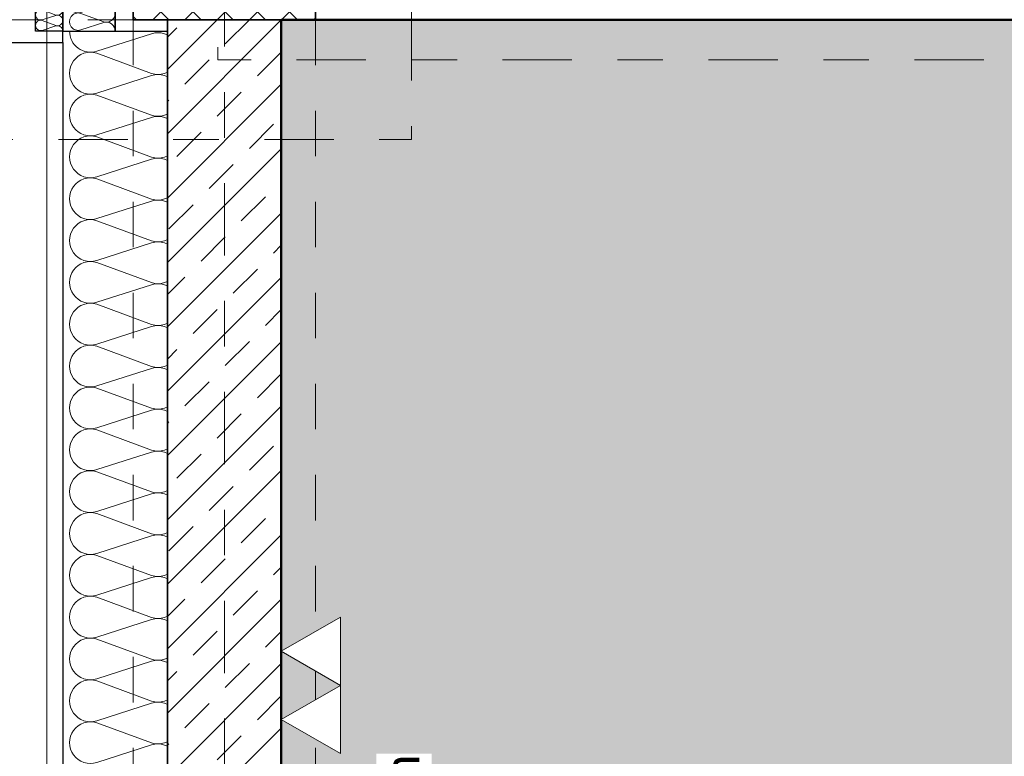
# Model space of a CAD drawing. Header units: metres. Extents: x -180 to 4, y -50 to 6.
# Tile 228 of 256: x -99.87 to -97.71, y -13.52 to -11.9. Entities that reach past the tile are written whole.
import ezdxf

# ---------------------------------------------------------------- set-up
doc = ezdxf.new("R2010")
doc.units = ezdxf.units.M
doc.header["$LTSCALE"] = 0.05
doc.header["$PDMODE"] = 1
doc.header["$PDSIZE"] = -2
for name, pattern in [('ISO-02 Strichlinie', [3.81, 3.048, -0.762]), ('ISO-10 Strichpunktlinie', [4.699, 3.048, -0.762, 0.127, -0.762]), ('Linienart-20', [2.116531, 1.058062, -1.058469]), ('Linienart-53', [5.291531, 3.175, -1.058062, 0.352704, -0.705764])]:
    doc.linetypes.add(name, pattern=pattern)
doc.layers.get('0').update_dxf_attribs({"lineweight": 25})
for name, color, linetype, lineweight, true_color in [('30 -33 Aussenwände- 3 Aussenstützen', 7, 'Continuous', 50, 0x0000dd), ('30 -33 Aussenwände- 7 Fassade_ Elemente', 7, 'Continuous', 9, 0x00aacc), ('30 -34 Innenwände- 1 tragend', 7, 'Continuous', 13, 0xdd0806), ('30 -35 Decken- 1 Konstruktion-Träger- Stahlbeton', 7, 'Continuous', 13, 0x33aa00), ('30 -36 Dächer- 3 Dachbeläge', 7, 'Continuous', 15, 0x9999ff), ('70 -72 Beschriftung- 1 Beschriftung allgemein', 7, 'Continuous', 9, 0xff6633), ('70 -72 Beschriftung- 2 Beschriftung Bauteile', 7, 'Continuous', 9, 0x9999ff), ('70 -72 Beschriftung- 7 Detailverweise Linie', 7, 'Continuous', 9, 0x00dd00), ('70 -75 Raumstempel- 1 Raumstempel', 1, 'Continuous', 50, 0xff0000), ('70 -76 Bemaßung- 2 Allgemein', 7, 'Continuous', 5, 0x6666cc)]:
    doc.layers.add(name, color=color, linetype=linetype, lineweight=lineweight, true_color=true_color)
for name, color, linetype, lineweight in [('60- 61 allgemeine Ausstattung- 4 Terrassen', 7, 'Continuous', 9), ('70 -71 Achsen- 1 Gebäudeachsen', 7, 'Linienart-53', 18), ('Keine', 7, 'Continuous', 9)]:
    doc.layers.add(name, color=color, linetype=linetype, lineweight=lineweight)
doc.styles.add('Arial', font='arial.ttf')
doc.dimstyles.new('k+k 1_50', dxfattribs={"dimtxt": 0.100689, "dimasz": 0.05302, "dimexe": 0.05, "dimexo": 0.15, "dimgap": 0.01, "dimtad": 1, "dimdec": 3, "dimtxsty": 'Arial', "dimblk": 'VW_SLASH', "dimblk1": 'VW_SLASH', "dimblk2": 'VW_SLASH', "dimcen": 0, "dimdle": 0.05, "dimadec": 3, "dimazin": 0, "dimtfac": 0.75, "dimtdec": 3, "dimtix": 1, "dimtmove": 0, "dimatfit": 0, "dimldrblk": 'VW_SLASH-1', "dimfxl": 0.125, "dimfxlon": 1, "dimfrac": 2, "dimtolj": 1, "dimarcsym": 0})

# ---------------------------------------------------------------- blocks, each defined once
blk = doc.blocks.new('Gruppe-1498')
at = {"layer": '30 -33 Aussenwände- 7 Fassade_ Elemente', "color": 7, "lineweight": 9, "transparency": 33554687, "flags": 128}
for points in [[(0.2065, -11.6511, 1.372583), (0.2065, -11.5637), (0.0865, -11.6023, -1.372995), (0.0865, -11.5149), (0.2065, -11.5592, 1.372583), (0.2065, -11.4718), (0.0865, -11.5104, -1.372995), (0.0865, -11.4229), (0.2065, -11.4673, 1.372583), (0.2065, -11.3799), (0.0865, -11.4184, -1.372995), (0.0865, -11.331), (0.2065, -11.3754, 1.372583), (0.2065, -11.2879), (0.0865, -11.3265, -1.372995), (0.0865, -11.2391), (0.2065, -11.2834, 1.372583), (0.2065, -11.196), (0.0865, -11.2346, -1.372995), (0.0865, -11.1472), (0.2065, -11.1915, 1.372583), (0.2065, -11.1041), (0.0865, -11.1427, -1.372995), (0.0865, -11.0552), (0.2065, -11.0996, 1.372583), (0.2065, -11.0122), (0.0865, -11.0507, -1.372995), (0.0865, -10.9633), (0.2065, -11.0077, 1.372583), (0.2065, -10.9202), (0.0865, -10.9588, -1.372995), (0.0865, -10.8714), (0.2065, -10.9157, 1.372583), (0.2065, -10.8283), (0.0865, -10.8669, -1.372995), (0.0865, -10.7794), (0.2065, -10.8238, 1.372583), (0.2065, -10.7364), (0.0865, -10.7749, -1.372995), (0.0865, -10.6875), (0.2065, -10.7319, 1.372583), (0.2065, -10.6445), (0.0865, -10.683, -1.372995), (0.0865, -10.5956), (0.2065, -10.64, 1.372583), (0.2065, -10.5525), (0.0865, -10.5911, -1.372995), (0.0865, -10.5037), (0.2065, -10.548, 1.372583), (0.2065, -10.4606), (0.0865, -10.4992, -1.372995), (0.0865, -10.4117), (0.2065, -10.4561, 1.372583), (0.2065, -10.3687), (0.0865, -10.4072, -1.372995), (0.0865, -10.3198), (0.2065, -10.3642, 1.372583), (0.2065, -10.2768), (0.0865, -10.3153, -1.372995), (0.0865, -10.2279), (0.2065, -10.2723, 1.372583), (0.2065, -10.1848), (0.0865, -10.2234, -1.372995), (0.0865, -10.136), (0.2065, -10.1803, 1.372583), (0.2065, -10.0929), (0.0865, -10.1315, -1.372995), (0.0865, -10.044)], [(0.2665, -11.7, 0.513088), (0.2065, -11.6556), (0.0865, -11.6942, -1.372995), (0.0865, -11.6068), (0.2065, -11.6511, 1.372583), (0.2065, -11.5637), (0.0865, -11.6023, -1.372995), (0.0865, -11.5149), (0.2065, -11.5592, 1.372583), (0.2065, -11.4718)]]:
    blk.add_lwpolyline(points, format="xyb", dxfattribs=at)
blk = doc.blocks.new('Gruppe-1499')
at = {"layer": '30 -33 Aussenwände- 7 Fassade_ Elemente', "color": 7, "transparency": 33554687}
blk.add_blockref('Gruppe-1498', (0, 0), dxfattribs=at)
blk = doc.blocks.new('Dämmung-70')
at = {"layer": '30 -33 Aussenwände- 7 Fassade_ Elemente', "color": 7, "transparency": 33554687}
blk.add_blockref('Gruppe-1499', (0, 0), dxfattribs=at)
at = {"layer": '30 -33 Aussenwände- 7 Fassade_ Elemente', "color": 0, "flags": 1}
for tag in ['prm0_value', 'prm1_value', 'prm2_value', 'prm3_value', 'prm4_value', 'prm5_value', 'prm6_value', 'IFC_UUID', 'instanceID', 'prm0_name', 'prm0_type', 'prm1_name', 'prm1_type', 'prm2_name', 'prm2_type', 'prm3_name', 'prm3_type', 'prm4_name', 'prm4_type', 'prm5_name', 'prm5_type', 'prm6_name', 'prm6_type']:
    blk.add_attdef(tag, (-99.7718, -19.722), '', height=0.00018, dxfattribs=at)
blk = doc.blocks.new('Gruppe-1501')
at = {"layer": '30 -33 Aussenwände- 7 Fassade_ Elemente', "lineweight": 9, "transparency": 33554687, "flags": 128}
for points in [[(0.1015, -4.053, 0.324435), (0.1229, -4.0461, 0.324435), (0.1229, -4.0236, 0.324435), (0.1015, -4.0166), (0.0515, -4.0327, -0.324488), (0.0301, -4.0257, -0.324488), (0.0301, -4.0032, -0.324488), (0.0515, -3.9963), (0.1015, -4.0147, 0.324435), (0.1229, -4.0078, 0.324435), (0.1229, -3.9853, 0.324435), (0.1015, -3.9783), (0.0515, -3.9944, -0.324488), (0.0301, -3.9874, -0.324488), (0.0301, -3.9649, -0.324488), (0.0515, -3.958), (0.1015, -3.9764, 0.324435), (0.1229, -3.9695, 0.324435), (0.1229, -3.947, 0.324435), (0.1015, -3.94), (0.0515, -3.9561, -0.767984), (0.0315, -3.925)], [(0.1258, -3.925, -0.426772), (0.1015, -3.9381), (0.066, -3.925)], [(0.1015, -4.1296, 1.372583), (0.1015, -4.0932), (0.0515, -4.1093, -1.372995), (0.0515, -4.0729), (0.1015, -4.0913, 1.372583), (0.1015, -4.0549), (0.0515, -4.071, -1.372995), (0.0515, -4.0346), (0.1015, -4.053, 1.372583), (0.1015, -4.0166), (0.0515, -4.0327, -1.372995), (0.0515, -3.9963), (0.1015, -4.0147, 1.372583), (0.1015, -3.9783), (0.0515, -3.9944, -1.372995), (0.0515, -3.958)], [(0.1265, -4.15, 0.513088), (0.1015, -4.1315), (0.0515, -4.1476, -1.372995), (0.0515, -4.1112), (0.1015, -4.1296, 1.372583), (0.1015, -4.0932), (0.0515, -4.1093, -1.372995), (0.0515, -4.0729), (0.1015, -4.0913, 1.372583), (0.1015, -4.0549)]]:
    blk.add_lwpolyline(points, format="xyb", dxfattribs=at)
blk = doc.blocks.new('Gruppe-1502')
at = {"layer": '30 -33 Aussenwände- 7 Fassade_ Elemente', "transparency": 33554687}
blk.add_blockref('Gruppe-1501', (0, 0), dxfattribs=at)
blk = doc.blocks.new('Dämmung-71')
at = {"layer": '30 -33 Aussenwände- 7 Fassade_ Elemente', "color": 7, "transparency": 33554687}
blk.add_blockref('Gruppe-1502', (0, 0), dxfattribs=at)
at = {"layer": '30 -33 Aussenwände- 7 Fassade_ Elemente', "color": 0, "flags": 1}
for tag in ['prm0_value', 'prm1_value', 'prm2_value', 'prm3_value', 'prm4_value', 'prm5_value', 'prm6_value', 'IFC_UUID', 'instanceID', 'prm0_name', 'prm0_type', 'prm1_name', 'prm1_type', 'prm2_name', 'prm2_type', 'prm3_name', 'prm3_type', 'prm4_name', 'prm4_type', 'prm5_name', 'prm5_type', 'prm6_name', 'prm6_type']:
    blk.add_attdef(tag, (-99.8042, -11.922), '', height=0.00018, dxfattribs=at)
blk = doc.blocks.new('Gruppe-1504')
at = {"layer": '30 -33 Aussenwände- 7 Fassade_ Elemente', "lineweight": 9, "transparency": 33554687, "flags": 128}
for points in [[(0.0716, -3.9999, 0.324435), (0.0844, -3.9957, 0.324435), (0.0844, -3.9822, 0.324435), (0.0716, -3.978), (0.0416, -3.9877, -0.324488), (0.0288, -3.9835, -0.324488), (0.0288, -3.97, -0.324488), (0.0416, -3.9658), (0.0716, -3.9769, 0.324435), (0.0844, -3.9727, 0.324435), (0.0845, -3.9593, 0.324435), (0.0716, -3.9551), (0.0416, -3.9647, -0.324488), (0.0288, -3.9605, -0.324488), (0.0288, -3.947, -0.324488), (0.0417, -3.9428), (0.0716, -3.9539, 0.324435), (0.0845, -3.9498, 0.324435), (0.0845, -3.9363, 0.324435), (0.0717, -3.9321), (0.0417, -3.9417, -0.688254), (0.0282, -3.925)], [(0.0855, -3.925, -0.374705), (0.0717, -3.9309), (0.0556, -3.925)], [(0.0715, -4.1378, 1.372583), (0.0715, -4.1159), (0.0415, -4.1255, -1.372995), (0.0415, -4.1037), (0.0715, -4.1148, 1.372583), (0.0715, -4.0929), (0.0415, -4.1026, -1.372995), (0.0416, -4.0807), (0.0715, -4.0918, 1.372583), (0.0716, -4.07), (0.0416, -4.0796, -1.372995), (0.0416, -4.0577), (0.0716, -4.0688, 1.372583), (0.0716, -4.047), (0.0416, -4.0566, -1.372995), (0.0416, -4.0347), (0.0716, -4.0459, 1.372583), (0.0716, -4.024), (0.0416, -4.0336, -1.372995), (0.0416, -4.0118), (0.0716, -4.0229, 1.372583), (0.0716, -4.001), (0.0416, -4.0106, -1.372995), (0.0416, -3.9888), (0.0716, -3.9999, 1.372583), (0.0716, -3.978), (0.0416, -3.9877, -1.372995), (0.0416, -3.9658), (0.0716, -3.9769, 1.372583), (0.0716, -3.9551), (0.0416, -3.9647, -1.372995), (0.0417, -3.9428)], [(0.0865, -4.15, 0.513088), (0.0715, -4.1389), (0.0415, -4.1485, -1.372995), (0.0415, -4.1267), (0.0715, -4.1378, 1.372583), (0.0715, -4.1159), (0.0415, -4.1255, -1.372995), (0.0415, -4.1037), (0.0715, -4.1148, 1.372583), (0.0715, -4.0929)]]:
    blk.add_lwpolyline(points, format="xyb", dxfattribs=at)
blk = doc.blocks.new('Gruppe-1505')
at = {"layer": '30 -33 Aussenwände- 7 Fassade_ Elemente', "transparency": 33554687}
blk.add_blockref('Gruppe-1504', (0, 0), dxfattribs=at)
blk = doc.blocks.new('Dämmung-72')
at = {"layer": '30 -33 Aussenwände- 7 Fassade_ Elemente', "color": 7, "transparency": 33554687}
blk.add_blockref('Gruppe-1505', (0, 0), dxfattribs=at)
at = {"layer": '30 -33 Aussenwände- 7 Fassade_ Elemente', "color": 0, "flags": 1}
for tag in ['IFC_UUID', 'instanceID', 'prm0_name', 'prm0_type', 'prm0_value', 'prm1_name', 'prm1_type', 'prm1_value', 'prm2_name', 'prm2_type', 'prm2_value', 'prm3_name', 'prm3_type', 'prm3_value', 'prm4_name', 'prm4_type', 'prm4_value', 'prm5_name', 'prm5_type', 'prm5_value', 'prm6_name', 'prm6_type', 'prm6_value']:
    blk.add_attdef(tag, (-99.8494, -11.922), '', height=0.00018, dxfattribs=at)
blk = doc.blocks.new('Gruppe-1512')
at = {"color": 255}
blk.add_wipeout([(-100.018, -19.947), (-100.018, -11.697), (-99.221, -11.697), (-99.221, -19.947)], dxfattribs=at).dxf.layer = '30 -33 Aussenwände- 7 Fassade_ Elemente'
blk.add_wipeout([(-99.776, -19.722), (-99.428, -19.722), (-99.428, -11.922), (-99.776, -11.922), (-99.776, -11.767), (-100.018, -11.767), (-100.018, -19.877), (-99.776, -19.877)], dxfattribs=at).dxf.layer = '30 -33 Aussenwände- 7 Fassade_ Elemente'
at = {"layer": '30 -33 Aussenwände- 7 Fassade_ Elemente', "flags": 128}
blk.add_lwpolyline([(-99.776, -19.722), (-99.428, -19.722), (-99.428, -11.922), (-99.776, -11.922), (-99.776, -11.767), (-100.018, -11.767), (-100.018, -19.877), (-99.776, -19.877)], close=True, dxfattribs=at)
at = {"color": 255, "lineweight": 25}
blk.add_wipeout([(-99.776, -19.947), (-99.776, -11.697), (-99.661, -11.697), (-99.661, -11.922), (-99.503, -11.922), (-99.503, -19.722), (-99.661, -19.722), (-99.661, -19.947)], dxfattribs=at).dxf.layer = '30 -33 Aussenwände- 7 Fassade_ Elemente'
at = {"layer": '30 -33 Aussenwände- 7 Fassade_ Elemente', "lineweight": 25}
blk.add_line((-99.776, -19.947), (-99.776, -11.697), dxfattribs=at)
at = {"layer": '30 -33 Aussenwände- 7 Fassade_ Elemente', "lineweight": 25, "flags": 128}
blk.add_lwpolyline([(-99.661, -11.697), (-99.661, -11.922), (-99.503, -11.922), (-99.503, -19.722), (-99.661, -19.722), (-99.661, -19.947)], dxfattribs=at)
at = {"layer": '30 -33 Aussenwände- 7 Fassade_ Elemente', "color": 7, "rotation": 180}
blk.add_blockref('Dämmung-70', (-99.4945, -23.622), dxfattribs=at)
at = {"color": 255, "lineweight": 25}
for points in [[(-99.776, -11.697), (-99.776, -11.922), (-99.661, -11.922), (-99.661, -11.697)], [(-99.968, -19.697), (-99.968, -11.947), (-99.776, -11.947), (-99.776, -19.697)]]:
    blk.add_wipeout(points, dxfattribs=at).dxf.layer = '30 -33 Aussenwände- 7 Fassade_ Elemente'
at = {"layer": '30 -33 Aussenwände- 7 Fassade_ Elemente', "lineweight": 25, "flags": 128}
blk.add_lwpolyline([(-99.776, -11.697), (-99.776, -11.922), (-99.661, -11.922), (-99.661, -11.697)], dxfattribs=at)
blk.add_lwpolyline([(-99.968, -19.697), (-99.968, -11.947), (-99.776, -11.947), (-99.776, -19.697)], close=True, dxfattribs=at)
at = {"layer": '30 -33 Aussenwände- 7 Fassade_ Elemente'}
blk.add_blockref('Dämmung-71', (-99.7875, -7.772), dxfattribs=at)
at = {"color": 255, "lineweight": 25}
blk.add_wipeout([(-99.776, -11.922), (-99.836, -11.922), (-99.836, -11.782), (-99.968, -11.782), (-99.968, -11.947), (-99.776, -11.947)], dxfattribs=at).dxf.layer = '30 -33 Aussenwände- 7 Fassade_ Elemente'
at = {"layer": '30 -33 Aussenwände- 7 Fassade_ Elemente', "lineweight": 25, "flags": 128}
blk.add_lwpolyline([(-99.776, -11.922), (-99.836, -11.922), (-99.836, -11.782), (-99.968, -11.782), (-99.968, -11.947), (-99.776, -11.947)], close=True, dxfattribs=at)
at = {"layer": '30 -33 Aussenwände- 7 Fassade_ Elemente'}
blk.add_blockref('Dämmung-72', (-99.8625, -7.772), dxfattribs=at)
blk = doc.blocks.new('Gruppe-4035')
at = {"layer": '30 -33 Aussenwände- 3 Aussenstützen', "linetype": 'Continuous', "lineweight": 9, "transparency": 33554687}
for p, q in [((-99.421, -11.647), (-99.421, -11.747)), ((-99.471, -11.697), (-99.371, -11.697))]:
    blk.add_line(p, q, dxfattribs=at)
blk = doc.blocks.new('Gruppe-4036')
at = {"color": 255, "lineweight": 25, "transparency": 33554687}
blk.add_wipeout([(-99.221, -11.497), (-99.621, -11.497), (-99.621, -11.897), (-99.221, -11.897)], dxfattribs=at).dxf.layer = '30 -33 Aussenwände- 3 Aussenstützen'
at = {"layer": '30 -33 Aussenwände- 3 Aussenstützen', "linetype": 'Continuous', "lineweight": 9, "transparency": 33554687}
h = blk.add_hatch(dxfattribs=at)
h.set_pattern_fill('Beton 1mm SRF', style=0, pattern_type=2)
h.set_pattern_definition([(45, (0, 0), (0.03535534, -0.03535534), []), (-45, (0, 0), (0.03535534, 0.03535534), [])])
h.paths.add_polyline_path([(-99.221, -11.497), (-99.621, -11.497), (-99.621, -11.897), (-99.221, -11.897)])
at = {"layer": '30 -33 Aussenwände- 3 Aussenstützen', "lineweight": 25, "transparency": 33554687, "flags": 128}
blk.add_lwpolyline([(-99.221, -11.497), (-99.621, -11.497), (-99.621, -11.897), (-99.221, -11.897)], close=True, dxfattribs=at)
at = {"layer": '30 -33 Aussenwände- 3 Aussenstützen', "transparency": 33554687}
blk.add_blockref('Gruppe-4035', (0, 0), dxfattribs=at)
blk = doc.blocks.new('Gruppe-4037')
at = {"layer": '30 -33 Aussenwände- 3 Aussenstützen', "color": 7}
blk.add_blockref('Gruppe-4036', (0, 0), dxfattribs=at)
at = {"layer": '30 -33 Aussenwände- 3 Aussenstützen', "color": 0, "flags": 1}
for tag in ['IFC_UUID', 'instanceID']:
    blk.add_attdef(tag, (-99.621, -11.897), '', height=0.00018, dxfattribs=at)
blk = doc.blocks.new('Gruppe-4180')
at = {"layer": '30 -35 Decken- 1 Konstruktion-Träger- Stahlbeton', "color": 7, "linetype": 'Linienart-20', "lineweight": 13, "transparency": 33554687}
blk.add_line((-83.121, -11.897), (-99.221, -11.897), dxfattribs=at)
at = {"layer": '30 -35 Decken- 1 Konstruktion-Träger- Stahlbeton', "color": 7, "linetype": 'Continuous', "lineweight": 35, "transparency": 33554687, "flags": 128}
blk.add_lwpolyline([(-99.221, -11.897), (-99.221, -11.497)], dxfattribs=at)
at = {"layer": '30 -35 Decken- 1 Konstruktion-Träger- Stahlbeton', "color": 0, "flags": 1}
for tag in ['IFC_UUID', 'instanceID']:
    blk.add_attdef(tag, (-99.221, -11.897), '', height=0.00018, dxfattribs=at)
blk = doc.blocks.new('Gruppe-4258')
at = {"layer": '30 -35 Decken- 1 Konstruktion-Träger- Stahlbeton', "color": 7, "linetype": 'Linienart-20', "lineweight": 13, "transparency": 33554687}
for p, q in [((-99.621, -11.897), (-99.621, -30.997)), ((-99.221, -11.897), (-99.221, -30.997))]:
    blk.add_line(p, q, dxfattribs=at)
at = {"layer": '30 -35 Decken- 1 Konstruktion-Träger- Stahlbeton', "color": 7, "linetype": 'Continuous', "lineweight": 35, "transparency": 33554687, "flags": 128}
blk.add_lwpolyline([(-99.221, -11.897), (-99.621, -11.897)], dxfattribs=at)
at = {"layer": '30 -35 Decken- 1 Konstruktion-Träger- Stahlbeton', "color": 0, "flags": 1}
for tag in ['IFC_UUID', 'instanceID']:
    blk.add_attdef(tag, (-99.621, -30.997), '', height=0.00018, dxfattribs=at)
blk = doc.blocks.new('Gruppe-4392')
at = {"layer": '30 -35 Decken- 1 Konstruktion-Träger- Stahlbeton', "color": 7, "linetype": 'Linienart-20', "lineweight": 13, "transparency": 33554687}
blk.add_line((-99.621, -11.897), (-106.821, -11.897), dxfattribs=at)
at = {"layer": '30 -35 Decken- 1 Konstruktion-Träger- Stahlbeton', "color": 7, "linetype": 'Continuous', "lineweight": 35, "transparency": 33554687, "flags": 128}
blk.add_lwpolyline([(-99.621, -11.897), (-99.621, -11.717)], dxfattribs=at)
at = {"layer": '30 -35 Decken- 1 Konstruktion-Träger- Stahlbeton', "color": 0, "flags": 1}
for tag in ['IFC_UUID', 'instanceID']:
    blk.add_attdef(tag, (-106.821, -11.897), '', height=0.00018, dxfattribs=at)
blk = doc.blocks.new('_03-OG3_Tragwerk (2D)')
at = {"layer": '30 -33 Aussenwände- 7 Fassade_ Elemente', "color": 7}
blk.add_blockref('Gruppe-1512', (0, 0), dxfattribs=at)
at = {"layer": '30 -33 Aussenwände- 3 Aussenstützen'}
blk.add_blockref('Gruppe-4037', (0, 0), dxfattribs=at)
at = {"layer": '30 -35 Decken- 1 Konstruktion-Träger- Stahlbeton'}
for name in ['Gruppe-4180', 'Gruppe-4392']:
    blk.add_blockref(name, (0, 0), dxfattribs=at)
at = {"color": 255, "lineweight": 5, "transparency": 33554687}
blk.add_wipeout([(-99.546, -11.897), (-99.296, -11.897), (-99.296, -19.747), (-99.546, -19.747)], dxfattribs=at).dxf.layer = '30 -34 Innenwände- 1 tragend'
at = {"layer": '30 -34 Innenwände- 1 tragend', "linetype": 'Continuous', "lineweight": 9, "transparency": 33554687}
h = blk.add_hatch(dxfattribs=at)
h.set_pattern_fill('Stahlbeton1 1mm SRF', style=0, pattern_type=2)
h.set_pattern_definition([(45, (0, 0), (0.07071068, -0.07071068), []), (45, (0.03536, -0.03536), (0.07071068, -0.07071068), [0.075, -0.05])])
h.paths.add_polyline_path([(-99.546, -11.897), (-99.296, -11.897), (-99.296, -19.747), (-99.546, -19.747)])
at = {"color": 255, "lineweight": 5, "transparency": 33554687}
blk.add_wipeout([(-99.296, -11.897), (-99.546, -11.897), (-99.546, -19.747), (-99.296, -19.747)], dxfattribs=at).dxf.layer = '30 -34 Innenwände- 1 tragend'
at = {"layer": '30 -34 Innenwände- 1 tragend', "linetype": 'Continuous', "lineweight": 9, "transparency": 33554687}
h = blk.add_hatch(dxfattribs=at)
h.set_pattern_fill('Stahlbeton1  SRF', style=0, pattern_type=2)
h.set_pattern_definition([(45, (0, 0), (0.07071068, -0.07071068), []), (45, (0.03536, -0.03536), (0.07071068, -0.07071068), [0.075, -0.05])])
h.paths.add_polyline_path([(-99.296, -11.897), (-99.546, -11.897), (-99.546, -19.747), (-99.296, -19.747)])
at = {"layer": '30 -34 Innenwände- 1 tragend', "color": 7, "linetype": 'Continuous', "lineweight": 35, "transparency": 33554687}
for p, q in [((-99.546, -11.897), (-99.546, -19.747)), ((-99.296, -11.897), (-99.296, -19.747))]:
    blk.add_line(p, q, dxfattribs=at)
at = {"layer": '30 -34 Innenwände- 1 tragend', "transparency": 33554687}
for p, q in [((-99.546, -11.897), (-99.546, -19.747)), ((-99.546, -11.897), (-99.296, -11.897)), ((-99.296, -11.897), (-99.296, -19.747))]:
    blk.add_line(p, q, dxfattribs=at)
at = {"layer": '30 -35 Decken- 1 Konstruktion-Träger- Stahlbeton'}
blk.add_blockref('Gruppe-4258', (0, 0), dxfattribs=at)
blk = doc.blocks.new('Gruppe-8878')
at = {"color": 255, "linetype": 'Continuous', "lineweight": 9, "transparency": 33554687}
blk.add_wipeout([(-99.13099996, -31.79404198), (-99.13099996, -39.73704198), (-129.83124836, -39.73704198), (-129.83124836, -39.25704198), (-100.31099996, -39.25704198), (-100.31099996, -12.71704198), (-129.83124836, -12.71704198), (-129.83124836, -12.23704198), (-100.01799996, -12.23704198), (-100.01799996, -31.12704198), (-99.83999996, -31.12704198), (-99.83999996, -31.61604198), (-99.35099996, -31.61604198), (-99.35099996, -31.79404198)], dxfattribs=at).dxf.layer = '30 -36 Dächer- 3 Dachbeläge'
at = {"color": 255, "linetype": 'ISO-02 Strichlinie', "lineweight": 5, "transparency": 33554483}
blk.add_wipeout([(-99.35099996, -11.10004198), (-99.35099996, -11.27704198), (-99.84099996, -11.27704198), (-99.84099996, -11.76704198), (-100.01799996, -11.76704198), (-100.01799996, -12.11704198), (-107.02059596, -12.11704198), (-107.02059596, -11.89704198), (-106.82099996, -11.89704198), (-106.82099996, -11.49704198), (-107.02059596, -11.49704198), (-107.02059596, -0.94704198), (-99.54599996, -0.94704198), (-99.54599996, -2.69704198), (-101.84599996, -2.69704198), (-101.84599996, -8.69704198), (-99.54599996, -8.69704198), (-99.54599996, -11.10004198)], dxfattribs=at).dxf.layer = '60- 61 allgemeine Ausstattung- 4 Terrassen'
blk = doc.blocks.new('_OG3_2D (2D)')
at = {"layer": '70 -75 Raumstempel- 1 Raumstempel', "linetype": 'Continuous', "lineweight": 0, "true_color": 0xff0000}
blk.add_hatch(color=1, dxfattribs=at).paths.add_polyline_path([(-91.39599996, -19.57204198), (-91.39599996, -19.98204198), (-94.55099996, -19.98204198), (-94.55099996, -19.57204198), (-99.29599996, -19.57204198), (-99.29599996, -11.89704198), (-91.22099996, -11.89704198), (-91.22099996, -19.57204198)])
at = {"layer": '30 -33 Aussenwände- 7 Fassade_ Elemente', "flags": 128}
blk.add_lwpolyline([(-0.03099996, -0.05704198), (-0.03099996, -20.33704198), (-24.78099996, -20.33704198), (-24.78099996, -31.58704198), (-50.31099996, -31.58704198), (-50.31099996, -20.33704198), (-74.28099996, -20.33704198), (-74.28099996, -31.58704198), (-99.81099996, -31.58704198), (-99.81099996, -11.30704198), (-83.31099996, -11.30704198), (-83.31099996, -0.05704198), (-49.53099996, -0.05704198), (-49.53099996, -11.30704198), (-33.81099996, -11.30704198), (-33.81099996, -0.05704198)], close=True, dxfattribs=at)
at = {"layer": '70 -72 Beschriftung- 7 Detailverweise Linie', "linetype": 'ISO-10 Strichpunktlinie', "flags": 128}
blk.add_lwpolyline([(-83.27599996, -11.985), (-99.435, -11.985), (-99.435, -11.03857159), (-83.27599996, -11.03857159)], close=True, dxfattribs=at)
at = {"layer": '70 -75 Raumstempel- 1 Raumstempel', "flags": 128}
blk.add_lwpolyline([(-91.39599996, -19.57204198), (-91.39599996, -19.98204198), (-94.55099996, -19.98204198), (-94.55099996, -19.57204198), (-99.29599996, -19.57204198), (-99.29599996, -11.89704198), (-91.22099996, -11.89704198), (-91.22099996, -19.57204198)], close=True, dxfattribs=at)
at = {"layer": '70 -72 Beschriftung- 1 Beschriftung allgemein', "color": 7}
blk.add_blockref('Gruppe-8878', (0, 0), dxfattribs=at)
blk = doc.blocks.new('VW_SLASH')
at = {"color": 0, "linetype": 'ByBlock', "lineweight": -2, "transparency": 16777216}
blk.add_line((0.943, 0), (-1, 0), dxfattribs=at)
at = {"color": 0, "lineweight": 20, "transparency": 16777216, "flags": 128}
blk.add_lwpolyline([(0.5, 0.5), (-0.5, -0.5)], dxfattribs=at)
blk = doc.blocks.new('*D9724')
at = {"layer": '70 -76 Bemaßung- 2 Allgemein', "color": 0, "lineweight": -2}
for p, q in [((-100.018, 0.775), (-100.018, 0.95)), ((-99.296, 0.775), (-99.296, 0.95)), ((-99.349, 0.9), (-99.965, 0.9))]:
    blk.add_line(p, q, dxfattribs=at)
at = {"layer": 'Defpoints', "color": 0}
for p in [(-100.018, 0.9), (-100.018, -11.737), (-99.296, -11.897)]:
    blk.add_point(p, dxfattribs=at)
at = {"layer": '70 -76 Bemaßung- 2 Allgemein', "color": 0, "lineweight": -2, "xscale": 0.05302001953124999, "yscale": 0.05302001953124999, "zscale": 0.05302001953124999, "rotation": 180}
blk.add_blockref('VW_SLASH', (-100.018, 0.9), dxfattribs=at)
at = {"layer": '70 -76 Bemaßung- 2 Allgemein', "color": 0, "lineweight": -2, "xscale": 0.05302001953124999, "yscale": 0.05302001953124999, "zscale": 0.05302001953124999}
blk.add_blockref('VW_SLASH', (-99.296, 0.9), dxfattribs=at)
at = {"layer": '70 -76 Bemaßung- 2 Allgemein', "color": 0, "insert": (-99.657, 0.9773), "char_height": 0.100689, "attachment_point": 5, "style": 'Arial'}
blk.add_mtext('\\A1;72\\S2^ ;', dxfattribs=at)
blk = doc.blocks.new('VW_SLASH-1')
at = {"color": 0, "linetype": 'ByBlock', "lineweight": -2, "transparency": 16777216}
blk.add_line((0.943, 0), (-1, 0), dxfattribs=at)
at = {"color": 0, "lineweight": 5, "transparency": 16777216, "flags": 128}
blk.add_lwpolyline([(0.5, 0.5), (-0.5, -0.5)], dxfattribs=at)
blk = doc.blocks.new('*D9725')
at = {"layer": '70 -76 Bemaßung- 2 Allgemein', "color": 0, "lineweight": -2}
for p, q in [((-99.296, 0.775), (-99.296, 0.95)), ((-91.221, 0.775), (-91.221, 0.95)), ((-91.274, 0.9), (-99.243, 0.9))]:
    blk.add_line(p, q, dxfattribs=at)
at = {"layer": 'Defpoints', "color": 0}
for p in [(-99.296, 0.9), (-99.296, -11.897), (-91.221, -11.897)]:
    blk.add_point(p, dxfattribs=at)
at = {"layer": '70 -76 Bemaßung- 2 Allgemein', "color": 0, "lineweight": -2, "xscale": 0.05302001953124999, "yscale": 0.05302001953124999, "zscale": 0.05302001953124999, "rotation": 180}
blk.add_blockref('VW_SLASH', (-99.296, 0.9), dxfattribs=at)
at = {"layer": '70 -76 Bemaßung- 2 Allgemein', "color": 0, "lineweight": -2, "xscale": 0.05302001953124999, "yscale": 0.05302001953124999, "zscale": 0.05302001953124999}
blk.add_blockref('VW_SLASH', (-91.221, 0.9), dxfattribs=at)
at = {"layer": '70 -76 Bemaßung- 2 Allgemein', "color": 0, "insert": (-95.2585, 0.9872), "char_height": 0.100689, "attachment_point": 5, "style": 'Arial'}
blk.add_mtext('\\A1;8,07\\S5^ ;', dxfattribs=at)
blk = doc.blocks.new('*D9796')
at = {"layer": '70 -76 Bemaßung- 2 Allgemein', "color": 0, "lineweight": -2}
for p, q in [((-100.643, -11.1), (-100.818, -11.1)), ((-100.768, -11.844), (-100.768, -11.1531)), ((-100.643, -11.897), (-100.818, -11.897))]:
    blk.add_line(p, q, dxfattribs=at)
at = {"layer": 'Defpoints', "color": 0}
for p in [(-100.768, -11.1), (-99.381, -11.1), (-99.196, -11.897)]:
    blk.add_point(p, dxfattribs=at)
at = {"layer": '70 -76 Bemaßung- 2 Allgemein', "color": 0, "lineweight": -2, "xscale": 0.05302001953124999, "yscale": 0.05302001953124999, "zscale": 0.05302001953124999}
for p, rotation in [((-100.768, -11.1), 90), ((-100.768, -11.897), 270)]:
    blk.add_blockref('VW_SLASH', p, dxfattribs=dict(at, rotation=rotation))
at = {"layer": '70 -76 Bemaßung- 2 Allgemein', "color": 0, "insert": (-100.8453, -11.4985), "char_height": 0.100689, "attachment_point": 5, "rotation": 90, "style": 'Arial'}
blk.add_mtext('\\A1;79\\S7^ ;', dxfattribs=at)
blk = doc.blocks.new('Gruppe-9314')
at = {"color": 255, "linetype": 'Continuous', "lineweight": 9}
blk.add_wipeout([(-99.1661, -13.3595), (-99.296, -13.4345), (-99.1661, -13.5095)], dxfattribs=at).dxf.layer = '70 -72 Beschriftung- 2 Beschriftung Bauteile'
at = {"layer": '70 -72 Beschriftung- 2 Beschriftung Bauteile', "linetype": 'Continuous', "lineweight": 9, "flags": 128}
blk.add_lwpolyline([(-99.1661, -13.3595), (-99.296, -13.4345), (-99.1661, -13.5095)], close=True, dxfattribs=at)
at = {"color": 255, "linetype": 'Continuous', "lineweight": 9}
blk.add_wipeout([(-99.1661, -13.2095), (-99.296, -13.2845), (-99.1661, -13.3595)], dxfattribs=at).dxf.layer = '70 -72 Beschriftung- 2 Beschriftung Bauteile'
at = {"layer": '70 -72 Beschriftung- 2 Beschriftung Bauteile', "linetype": 'Continuous', "lineweight": 9, "flags": 128}
blk.add_lwpolyline([(-99.1661, -13.2095), (-99.296, -13.2845), (-99.1661, -13.3595)], close=True, dxfattribs=at)
at = {"layer": '70 -72 Beschriftung- 2 Beschriftung Bauteile', "linetype": 'Continuous', "lineweight": 5}
blk.add_point((-99.296, -13.3595), dxfattribs=at)
blk = doc.blocks.new('Gruppe-9316')
at = {"layer": '70 -72 Beschriftung- 2 Beschriftung Bauteile', "color": 7}
blk.add_blockref('Gruppe-9314', (0, 0), dxfattribs=at)
blk = doc.blocks.new('Gruppe-9511')
at = {"layer": '70 -76 Bemaßung- 2 Allgemein', "color": 7, "linetype": 'Continuous'}
blk.add_solid([(-99.0875, -14.6086), (-99.221, -14.542), (-99.0876, -14.4751)], dxfattribs=at)
at = {"color": 255}
blk.add_wipeout([(-98.9658, -14.6086), (-98.9658, -13.5095), (-99.0875, -13.5095), (-99.0875, -14.6086)], dxfattribs=at).dxf.layer = '70 -76 Bemaßung- 2 Allgemein'
at = {"layer": '70 -76 Bemaßung- 2 Allgemein', "insert": (-98.9693, -13.5095), "char_height": 0.075516, "attachment_point": 9, "rotation": 90, "line_spacing_factor": 0.973705, "style": 'Arial'}
blk.add_mtext('UK RD +15,99m/3,19m', dxfattribs=at)
blk = doc.blocks.new('Gruppe-9556')
at = {"layer": '70 -76 Bemaßung- 2 Allgemein'}
blk.add_blockref('Gruppe-9511', (0, 0), dxfattribs=at)
blk = doc.blocks.new('*D11520')
at = {"layer": '70 -76 Bemaßung- 2 Allgemein', "color": 0, "lineweight": -2}
for p, q in [((-177.143, -11.697), (-177.318, -11.697)), ((-177.268, -11.844), (-177.268, -11.7501)), ((-177.143, -11.897), (-177.318, -11.897))]:
    blk.add_line(p, q, dxfattribs=at)
at = {"layer": 'Defpoints', "color": 0}
for p in [(-177.268, -11.697), (-176.768, -11.697), (-99.221, -11.897)]:
    blk.add_point(p, dxfattribs=at)
at = {"layer": '70 -76 Bemaßung- 2 Allgemein', "color": 0, "lineweight": -2, "xscale": 0.05302001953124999, "yscale": 0.05302001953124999, "zscale": 0.05302001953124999}
for p, rotation in [((-177.268, -11.697), 90), ((-177.268, -11.897), 270)]:
    blk.add_blockref('VW_SLASH', p, dxfattribs=dict(at, rotation=rotation))
at = {"layer": '70 -76 Bemaßung- 2 Allgemein', "color": 0, "insert": (-177.3294, -11.797), "char_height": 0.10069, "attachment_point": 5, "rotation": 90, "style": 'Arial'}
blk.add_mtext('\\A1;20', dxfattribs=at)
blk = doc.blocks.new('*D11521')
at = {"layer": '70 -76 Bemaßung- 2 Allgemein', "color": 0, "lineweight": -2}
for p, q in [((-177.143, -11.897), (-177.318, -11.897)), ((-177.268, -19.694), (-177.268, -11.9501)), ((-177.143, -19.747), (-177.318, -19.747))]:
    blk.add_line(p, q, dxfattribs=at)
at = {"layer": 'Defpoints', "color": 0}
for p in [(-177.268, -11.897), (-99.221, -11.897), (-99.221, -19.747)]:
    blk.add_point(p, dxfattribs=at)
at = {"layer": '70 -76 Bemaßung- 2 Allgemein', "color": 0, "lineweight": -2, "xscale": 0.05302001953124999, "yscale": 0.05302001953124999, "zscale": 0.05302001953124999}
for p, rotation in [((-177.268, -11.897), 90), ((-177.268, -19.747), 270)]:
    blk.add_blockref('VW_SLASH', p, dxfattribs=dict(at, rotation=rotation))
at = {"layer": '70 -76 Bemaßung- 2 Allgemein', "color": 0, "insert": (-177.3385, -15.822), "char_height": 0.10069, "attachment_point": 5, "rotation": 90, "style": 'Arial'}
blk.add_mtext('\\A1;7,85', dxfattribs=at)
blk = doc.blocks.new('*D11576')
at = {"layer": '70 -76 Bemaßung- 2 Allgemein', "color": 0, "lineweight": -2}
for p, q in [((-101.418, -11.697), (-101.318, -11.697)), ((-101.268, -11.844), (-101.268, -11.7501)), ((-101.143, -11.897), (-101.318, -11.897))]:
    blk.add_line(p, q, dxfattribs=at)
at = {"layer": 'Defpoints', "color": 0}
for p in [(-101.268, -11.697), (-101.268, -11.697), (-99.221, -11.897)]:
    blk.add_point(p, dxfattribs=at)
at = {"layer": '70 -76 Bemaßung- 2 Allgemein', "color": 0, "lineweight": -2, "xscale": 0.05302001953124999, "yscale": 0.05302001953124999, "zscale": 0.05302001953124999}
for p, rotation in [((-101.268, -11.697), 90), ((-101.268, -11.897), 270)]:
    blk.add_blockref('VW_SLASH', p, dxfattribs=dict(at, rotation=rotation))
at = {"layer": '70 -76 Bemaßung- 2 Allgemein', "color": 0, "insert": (-101.3294, -11.797), "char_height": 0.10069, "attachment_point": 5, "rotation": 90, "style": 'Arial'}
blk.add_mtext('\\A1;20', dxfattribs=at)
blk = doc.blocks.new('*D11577')
at = {"layer": '70 -76 Bemaßung- 2 Allgemein', "color": 0, "lineweight": -2}
for p, q in [((-101.143, -11.897), (-101.318, -11.897)), ((-101.268, -19.694), (-101.268, -11.9501)), ((-101.143, -19.747), (-101.318, -19.747))]:
    blk.add_line(p, q, dxfattribs=at)
at = {"layer": 'Defpoints', "color": 0}
for p in [(-101.268, -11.897), (-99.221, -11.897), (-99.221, -19.747)]:
    blk.add_point(p, dxfattribs=at)
at = {"layer": '70 -76 Bemaßung- 2 Allgemein', "color": 0, "lineweight": -2, "xscale": 0.05302001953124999, "yscale": 0.05302001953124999, "zscale": 0.05302001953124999}
for p, rotation in [((-101.268, -11.897), 90), ((-101.268, -19.747), 270)]:
    blk.add_blockref('VW_SLASH', p, dxfattribs=dict(at, rotation=rotation))
at = {"layer": '70 -76 Bemaßung- 2 Allgemein', "color": 0, "insert": (-101.3385, -15.822), "char_height": 0.10069, "attachment_point": 5, "rotation": 90, "style": 'Arial'}
blk.add_mtext('\\A1;7,85', dxfattribs=at)
blk = doc.blocks.new('*D11854')
at = {"layer": '70 -76 Bemaßung- 2 Allgemein', "color": 0, "lineweight": -2}
for p, q in [((-94.076, -11.897), (-93.901, -11.897)), ((-93.951, -19.519), (-93.951, -11.9501)), ((-94.076, -19.572), (-93.901, -19.572))]:
    blk.add_line(p, q, dxfattribs=at)
at = {"layer": 'Defpoints', "color": 0}
for p in [(-99.296, -11.897), (-93.951, -11.897), (-94.551, -19.572)]:
    blk.add_point(p, dxfattribs=at)
at = {"layer": '70 -76 Bemaßung- 2 Allgemein', "color": 0, "lineweight": -2, "xscale": 0.05302001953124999, "yscale": 0.05302001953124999, "zscale": 0.05302001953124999}
for p, rotation in [((-93.951, -11.897), 90), ((-93.951, -19.572), 270)]:
    blk.add_blockref('VW_SLASH', p, dxfattribs=dict(at, rotation=rotation))
at = {"layer": '70 -76 Bemaßung- 2 Allgemein', "color": 0, "insert": (-94.0382, -15.7345), "char_height": 0.100689, "attachment_point": 5, "rotation": 90, "style": 'Arial'}
blk.add_mtext('\\A1;7,67\\S5^ ;', dxfattribs=at)
blk = doc.blocks.new('_Achsen (3D)')
at = {"layer": '70 -71 Achsen- 1 Gebäudeachsen', "transparency": 33554687}
blk.add_line((-99.421, 3.8), (-99.421, -46.172), dxfattribs=at)
blk = doc.blocks.new('Gruppe-9032')
at = {"layer": '70 -76 Bemaßung- 2 Allgemein'}
dim = blk.add_linear_dim(base=(-100.018, 0.9), p1=(-99.296, -11.897), p2=(-100.018, -11.737), text='72\\S2^ ;', dimstyle='k+k 1_50', override={"dimtxt": 0.100689, "dimgap": 0.01, "dimpost": '<>', "dimtxsty": 'Arial', "dimtmove": 2}, dxfattribs=at)
dim.commit()
dim.dimension.update_dxf_attribs({"geometry": '*D9724', "text_midpoint": (-99.657, 0.9773)})
dim = blk.add_aligned_dim(p1=(-91.221, -11.897), p2=(-99.296, -11.897), distance=-12.797, text='8,07\\S5^ ;', dimstyle='k+k 1_50', override={"dimtxt": 0.100689, "dimgap": 0.01, "dimpost": '<>', "dimtxsty": 'Arial', "dimtmove": 2}, dxfattribs=at)
dim.commit()
dim.dimension.update_dxf_attribs({"geometry": '*D9725', "text_midpoint": (-95.2585, 0.9872)})
blk = doc.blocks.new('Gruppe-9035')
at = {"layer": '70 -76 Bemaßung- 2 Allgemein'}
dim = blk.add_linear_dim(base=(-100.768, -11.1), p1=(-99.196, -11.897), p2=(-99.381, -11.1), angle=270, text='79\\S7^ ;', dimstyle='k+k 1_50', override={"dimtxt": 0.100689, "dimgap": 0.01, "dimpost": '<>', "dimtxsty": 'Arial', "dimtmove": 2}, dxfattribs=at)
dim.commit()
dim.dimension.update_dxf_attribs({"geometry": '*D9796', "text_midpoint": (-100.8453, -11.4985)})
blk = doc.blocks.new('Gruppe-9732')
at = {"layer": '70 -76 Bemaßung- 2 Allgemein'}
for base, p1, p2, text, picture, middle in [((-177.26799996, -11.69704198), (-99.22099996, -11.89704198), (-176.76799996, -11.69704198), '20', '*D11520', (-177.32940152, -11.79704198)), ((-177.26799996, -11.89704198), (-99.22099996, -19.74704198), (-99.22099996, -11.89704198), '7,85', '*D11521', (-177.3384635, -15.82204198))]:
    dim = blk.add_linear_dim(base=base, p1=p1, p2=p2, angle=270, text=text, dimstyle='k+k 1_50', override={"dimtxt": 0.100689, "dimgap": 0.01, "dimdec": 8, "dimpost": '<>', "dimtxsty": 'Arial', "dimtmove": 2}, dxfattribs=at)
    dim.commit()
    dim.dimension.update_dxf_attribs({"geometry": picture, "text_midpoint": middle})
blk = doc.blocks.new('Gruppe-9736')
at = {"layer": '70 -76 Bemaßung- 2 Allgemein'}
dim = blk.add_linear_dim(base=(-101.26799996, -11.69704198), p1=(-99.22099996, -11.89704198), p2=(-101.26799996, -11.69704198), angle=270, text='20', dimstyle='k+k 1_50', override={"dimtxt": 0.100689, "dimgap": 0.01, "dimdec": 8, "dimpost": '<>', "dimtxsty": 'Arial', "dimtmove": 2}, dxfattribs=at)
dim.commit()
dim.dimension.update_dxf_attribs({"geometry": '*D11576', "text_midpoint": (-101.32940152, -11.79704198)})
dim = blk.add_aligned_dim(p1=(-99.22099996, -19.74704198), p2=(-99.22099996, -11.89704198), distance=2.047, text='7,85', dimstyle='k+k 1_50', override={"dimtxt": 0.100689, "dimgap": 0.01, "dimdec": 8, "dimpost": '<>', "dimtxsty": 'Arial', "dimtmove": 2}, dxfattribs=at)
dim.commit()
dim.dimension.update_dxf_attribs({"geometry": '*D11577', "text_midpoint": (-101.3384635, -15.82204198)})
blk = doc.blocks.new('Gruppe-9776')
at = {"layer": '70 -76 Bemaßung- 2 Allgemein'}
dim = blk.add_linear_dim(base=(-93.951, -11.897), p1=(-94.551, -19.572), p2=(-99.296, -11.897), angle=270, text='7,67\\S5^ ;', dimstyle='k+k 1_50', override={"dimtxt": 0.100689, "dimgap": 0.01, "dimpost": '<>', "dimtxsty": 'Arial', "dimtmove": 2}, dxfattribs=at)
dim.commit()
dim.dimension.update_dxf_attribs({"geometry": '*D11854', "text_midpoint": (-94.0382, -15.7345)})
blk = doc.blocks.new('_OG3_2D Bemaßung_ Beschriftung (2D)')
at = {"layer": '70 -76 Bemaßung- 2 Allgemein'}
for name in ['Gruppe-9032', 'Gruppe-9035']:
    blk.add_blockref(name, (0, 0), dxfattribs=at)
at = {"layer": '70 -72 Beschriftung- 1 Beschriftung allgemein', "color": 7}
blk.add_blockref('Gruppe-9316', (0, 0), dxfattribs=at)
at = {"layer": '70 -76 Bemaßung- 2 Allgemein', "color": 7}
blk.add_blockref('Gruppe-9556', (0, 0), dxfattribs=at)
at = {"layer": '70 -72 Beschriftung- 7 Detailverweise Linie', "linetype": 'ISO-10 Strichpunktlinie', "flags": 128}
blk.add_lwpolyline([(-160.09955125, 0.3208767), (-99.01, 0.3208767), (-99.01, -12.16), (-160.09955125, -12.16)], close=True, dxfattribs=at)
at = {"layer": '70 -76 Bemaßung- 2 Allgemein'}
for name in ['Gruppe-9732', 'Gruppe-9736', 'Gruppe-9776']:
    blk.add_blockref(name, (0, 0), dxfattribs=at)

msp = doc.modelspace()

# ---------------------------------------------------------------- block references
at = {"layer": 'Keine', "color": 1}
msp.add_blockref('_03-OG3_Tragwerk (2D)', (0, 0), dxfattribs=at)

# ---------------------------------------------------------------- next in the draw order: block references
msp.add_blockref('_OG3_2D (2D)', (0, 0), dxfattribs=at)

# ---------------------------------------------------------------- next in the draw order: block references
msp.add_blockref('_OG3_2D Bemaßung_ Beschriftung (2D)', (0, 0), dxfattribs=at)

# ---------------------------------------------------------------- next in the draw order: block references
msp.add_blockref('_Achsen (3D)', (0, 0), dxfattribs=at)

doc.saveas('drawing.dxf')
